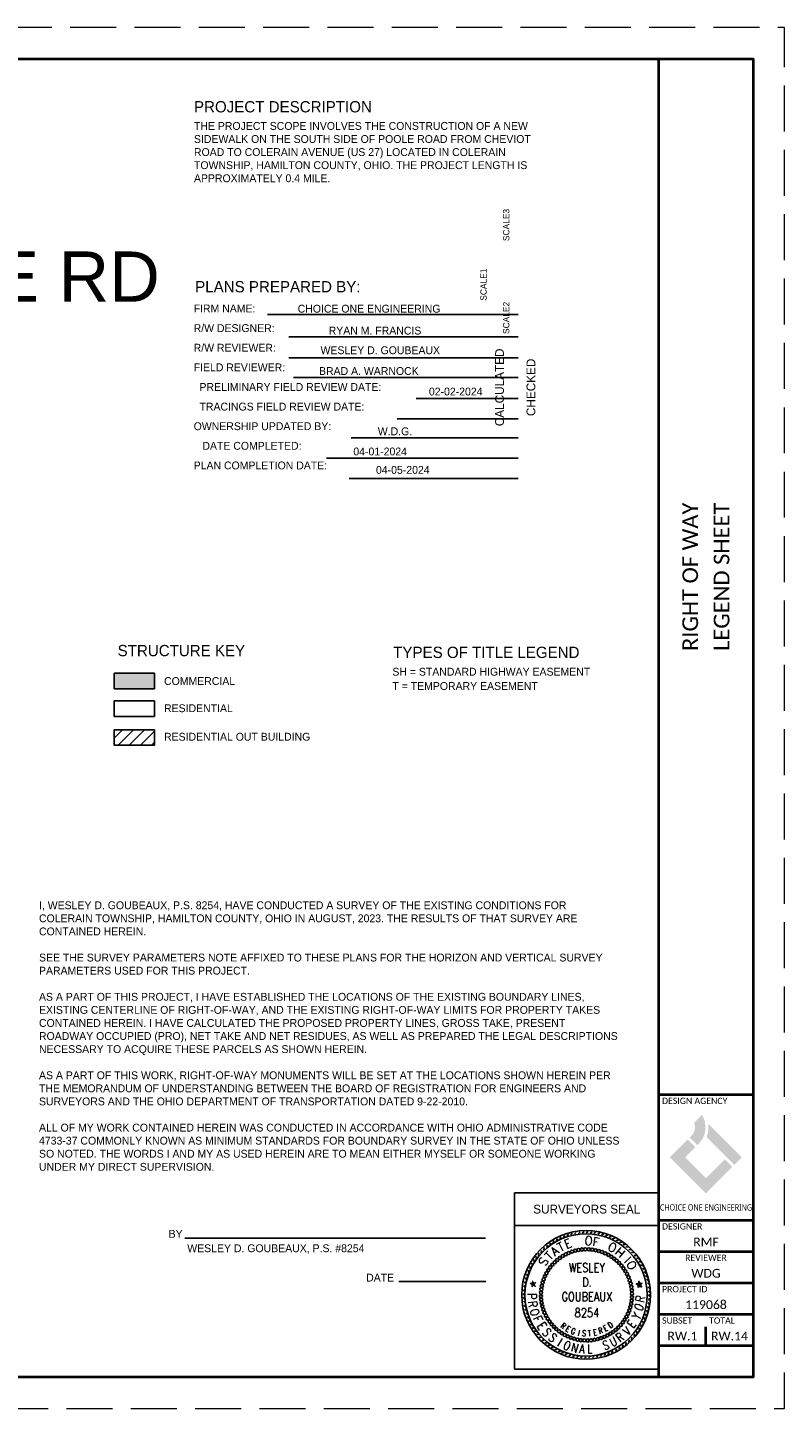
# Paper-space layout 'Layout1' of a CAD drawing. Header units: feet. Extents: x -1.5 to 49.6, y -1.1 to 21.4.
# Tile 8 of 9: x 20.4 to 32.5, y -0.6 to 21.4. Entities that reach past the tile are written whole.
import ezdxf
from ezdxf.enums import TextEntityAlignment as Align

# ---------------------------------------------------------------- set-up
doc = ezdxf.new("R2010")
doc.units = ezdxf.units.FT
doc.header["$MEASUREMENT"] = 0
doc.linetypes.add('DGN Style 3', pattern=[1.025364, 0.732403, -0.292961])
doc.linetypes.add('OhDOT_USTN3', pattern=[0.22, 0.165, -0.055])
for name, color, linetype in [('SH_Border', 7, 'Continuous'), ('SH_Data', 1, 'Continuous'), ('STAMP_WDG', 20, 'Continuous')]:
    doc.layers.add(name, color=color, linetype=linetype)
doc.layers.add('SH_Cut_Line', color=7, linetype='OhDOT_USTN3', lineweight=0, plot=False)
doc.layers.add('ST_Text', color=7, linetype='Continuous', lineweight=13)
doc.styles.add('Font 70-Main Title', font='txt', dxfattribs={"width": 1.15, "height": 0.25})
doc.styles.add('ONE1', font='trebuc.ttf')
doc.styles.add('ROMANS', font='simplex.shx', dxfattribs={"width": 0.85})
doc.styles.add('Slanted-Normal', font='font31.shx', dxfattribs={"height": 0.14})
doc.styles.add('Straight-Normal', font='font30.shx', dxfattribs={"height": 0.14})
doc.styles.add('Style-Calibri', font='calibri.ttf')
doc.styles.add('Text - LeftTop 0.1', font='arial.ttf', dxfattribs={"height": 0.1})

# ---------------------------------------------------------------- blocks, each defined once
blk = doc.blocks.new('*X31')
at = {"color": 0}
for p, q in [((11.006, 5.045), (11.007, 5.046)), ((11.012, 5.041), (11.019, 5.048)), ((11.019, 5.037), (11.032, 5.05)), ((11.026, 5.033), (11.044, 5.052)), ((11.033, 5.03), (11.057, 5.054)), ((11.04, 5.026), (11.069, 5.055)), ((11.047, 5.022), (11.082, 5.057)), ((11.053, 5.018), (11.094, 5.059)), ((11.06, 5.014), (11.107, 5.061)), ((11.067, 5.011), (11.119, 5.063)), ((11.074, 5.007), (11.132, 5.065)), ((11.081, 5.003), (11.197, 5.12)), ((11.088, 4.999), (11.201, 5.112)), ((11.094, 4.996), (11.204, 5.105)), ((11.101, 4.992), (11.207, 5.098)), ((11.106, 4.859), (11.341, 5.094)), ((11.108, 4.871), (11.329, 5.092)), ((11.108, 4.988), (11.21, 5.09)), ((11.11, 4.884), (11.317, 5.091)), ((11.112, 4.897), (11.304, 5.089)), ((11.114, 4.909), (11.292, 5.087)), ((11.115, 4.984), (11.214, 5.083)), ((11.116, 4.922), (11.28, 5.086)), ((11.118, 4.934), (11.268, 5.084)), ((11.12, 4.947), (11.256, 5.082)), ((11.122, 4.959), (11.243, 5.081)), ((11.122, 4.981), (11.219, 5.078)), ((11.124, 4.972), (11.231, 5.079)), ((11.142, 5.075), (11.194, 5.127)), ((11.143, 5.087), (11.191, 5.134)), ((11.145, 5.099), (11.187, 5.142)), ((11.147, 5.112), (11.184, 5.149)), ((11.149, 5.124), (11.181, 5.156)), ((11.15, 5.137), (11.178, 5.164)), ((11.152, 5.149), (11.174, 5.171)), ((11.154, 5.161), (11.171, 5.178)), ((11.156, 5.174), (11.168, 5.186)), ((11.158, 5.186), (11.165, 5.193)), ((11.159, 5.199), (11.161, 5.2)), ((11.193, 4.935), (11.253, 4.995)), ((11.199, 4.931), (11.256, 4.987)), ((11.206, 4.927), (11.259, 4.98)), ((11.213, 4.923), (11.262, 4.972)), ((11.219, 4.919), (11.265, 4.965)), ((11.226, 4.915), (11.268, 4.957)), ((11.232, 4.911), (11.271, 4.95)), ((11.239, 4.907), (11.274, 4.942)), ((11.246, 4.903), (11.277, 4.934)), ((11.252, 4.899), (11.28, 4.927)), ((11.259, 4.895), (11.283, 4.919)), ((11.266, 4.891), (11.286, 4.912)), ((11.272, 4.887), (11.29, 4.904)), ((11.279, 4.883), (11.293, 4.897)), ((11.285, 4.879), (11.296, 4.889)), ((11.292, 4.875), (11.299, 4.882)), ((11.299, 4.871), (11.302, 4.874))]:
    blk.add_line(p, q, dxfattribs=at)
blk = doc.blocks.new('*X30')
at = {"color": 0}
for p, q in [((11.015, 5.04), (11.024, 5.049)), ((11.037, 5.027), (11.065, 5.055)), ((11.06, 5.014), (11.107, 5.061)), ((11.083, 5.002), (11.198, 5.117)), ((11.106, 4.989), (11.209, 5.093)), ((11.111, 4.888), (11.313, 5.09)), ((11.117, 4.93), (11.272, 5.085)), ((11.124, 4.972), (11.231, 5.079)), ((11.145, 5.099), (11.187, 5.142)), ((11.151, 5.141), (11.177, 5.166)), ((11.157, 5.182), (11.166, 5.191)), ((11.193, 4.935), (11.253, 4.995)), ((11.215, 4.922), (11.263, 4.97)), ((11.237, 4.908), (11.273, 4.945)), ((11.259, 4.895), (11.283, 4.919)), ((11.281, 4.882), (11.294, 4.894)), ((11.303, 4.868), (11.304, 4.869))]:
    blk.add_line(p, q, dxfattribs=at)

psp = doc.layouts.get("Layout1")

# ---------------------------------------------------------------- hatches: boundary and pattern name
at = {"layer": 'SH_Border', "linetype": 'Continuous'}
psp.add_hatch(color=7, dxfattribs=at).paths.add_polyline_path([(22.46, 11.088), (21.818, 11.088), (21.818, 10.842), (22.46, 10.842)])
h = psp.add_hatch(dxfattribs=at)
h.set_pattern_fill('ANSI31', style=0)
h.set_pattern_definition([(45, (3.7616, 8.96678), (-0.08838835, 0.08838835), [])])
h.paths.add_polyline_path([(22.46, 10.185), (21.818, 10.185), (21.818, 9.94), (22.46, 9.94)])
at = {"layer": 'SH_Data', "true_color": 0x82bc00}
h = psp.add_hatch(color=62, dxfattribs=at)
h.dxf.hatch_style = 1
h.set_gradient(color1=(124, 43, 133), color2=(85, 50, 120), rotation=315, tint=1)
h.paths.add_polyline_path([(31.06, 3.925), (31.185, 4.051, -0.353311), (31.137, 3.595), (31.113, 3.571), (30.992, 3.691), (31.017, 3.716, 0.299693)])
h.paths.add_polyline_path([(31.285, 3.914, -0.134467), (31.259, 3.699), (31.583, 3.375), (31.703, 3.255), (31.824, 3.375)])
at = {"layer": 'SH_Data', "true_color": 0x94d500}
h = psp.add_hatch(color=62, dxfattribs=at)
h.dxf.hatch_style = 1
h.paths.add_polyline_path([(31.081, 3.539), (30.96, 3.659), (30.676, 3.375), (30.917, 3.375)])
h.paths.add_polyline_path([(31.671, 3.223), (31.551, 3.343), (31.25, 3.042), (31.25, 2.801)])
at = {"layer": 'SH_Data', "true_color": 0x82bc00}
h = psp.add_hatch(color=62, dxfattribs=at)
h.dxf.hatch_style = 1
h.paths.add_polyline_path([(30.917, 3.375), (30.676, 3.375), (31.25, 2.801), (31.25, 3.042)])

# ---------------------------------------------------------------- linework, layer by layer
at = {"layer": 'SH_Border', "color": 7, "linetype": 'Continuous', "lineweight": 40}
for p, q in [((30.5, -0.125), (30.5, 20.875)), ((30.5, 4.375), (32, 4.375)), ((30.5, 2.375), (32, 2.375)), ((30.5, 1.875), (32, 1.875)), ((30.5, 1.375), (32, 1.375)), ((30.5, 0.875), (32, 0.875)), ((30.5, 0.375), (32, 0.375))]:
    psp.add_line(p, q, dxfattribs=at)
at = {"layer": 'SH_Border'}
for p, q in [((28.2, 2.81), (30.5, 2.81)), ((28.2, 2.81), (28.2, 0)), ((28.2, 2.29), (30.5, 2.29))]:
    psp.add_line(p, q, dxfattribs=at)
at = {"layer": 'SH_Border', "color": 7, "linetype": 'Continuous'}
psp.add_line((28.2, 0), (30.5, 0), dxfattribs=at)
at = {"layer": 'SH_Border', "color": 7, "linetype": 'Continuous', "lineweight": 40, "flags": 128}
psp.add_lwpolyline([(0, 20.875), (32, 20.875), (32, -0.125), (0, -0.125), (0, 20.875)], close=True, dxfattribs=at)
at = {"layer": 'SH_Border', "color": 7, "linetype": 'Continuous'}
for points in [[(21.818, 11.088), (22.46, 11.088), (22.46, 10.842), (21.818, 10.842)], [(21.818, 10.646), (22.46, 10.646), (22.46, 10.401), (21.818, 10.401)], [(21.818, 10.185), (22.46, 10.185), (22.46, 9.94), (21.818, 9.94)]]:
    psp.add_lwpolyline(points, close=True, dxfattribs=at)
at = {"layer": 'SH_Cut_Line', "color": 7, "linetype": 'DGN Style 3', "lineweight": 0, "flags": 128}
psp.add_lwpolyline([(-1.5, -0.625), (32.5, -0.625), (32.5, 21.375), (-1.5, 21.375), (-1.5, -0.625)], close=True, dxfattribs=at)
at = {"layer": 'SH_Data'}
for p, q in [((24.264, 16.805), (28.259, 16.805)), ((24.602, 16.448), (28.259, 16.448)), ((24.6, 16.115), (28.259, 16.115)), ((24.678, 15.802), (28.259, 15.802)), ((26.631, 15.464), (28.259, 15.464)), ((26.33, 15.14), (28.259, 15.14)), ((25.593, 14.837), (28.259, 14.837)), ((25.202, 14.516), (28.259, 14.516)), ((25.564, 14.193), (28.259, 14.193)), ((22.946, 2.086), (27.738, 2.086)), ((26.356, 1.397), (27.74, 1.397))]:
    psp.add_line(p, q, dxfattribs=at)
at = {"layer": 'SH_Data', "color": 7, "lineweight": 40}
psp.add_line((31.25, 0.375), (31.25, 0.675), dxfattribs=at)
at = {"layer": 'STAMP_WDG'}
for p, q in [((28.773, 2.015), (28.762, 1.979)), ((28.826, 2.049), (28.813, 2.015)), ((28.882, 2.08), (28.866, 2.046)), ((28.939, 2.107), (28.921, 2.075)), ((28.998, 2.131), (28.978, 2.1)), ((29.058, 2.151), (29.036, 2.121)), ((29.119, 2.167), (29.096, 2.139)), ((29.181, 2.18), (29.156, 2.152)), ((29.244, 2.188), (29.218, 2.162)), ((29.308, 2.192), (29.279, 2.169)), ((29.371, 2.193), (29.341, 2.171)), ((29.434, 2.189), (29.403, 2.169)), ((29.497, 2.182), (29.465, 2.164)), ((29.56, 2.17), (29.527, 2.154)), ((29.621, 2.155), (29.587, 2.141)), ((29.682, 2.136), (29.647, 2.124)), ((29.741, 2.113), (29.705, 2.103)), ((29.799, 2.086), (29.762, 2.079)), ((29.855, 2.056), (29.818, 2.051)), ((29.908, 2.022), (29.871, 2.019)), ((29.96, 1.985), (29.923, 1.985)), ((28.544, 1.797), (28.544, 1.76)), ((28.584, 1.846), (28.582, 1.809)), ((28.627, 1.892), (28.623, 1.856)), ((28.673, 1.936), (28.667, 1.9)), ((28.722, 1.977), (28.713, 1.941)), ((30.009, 1.945), (29.972, 1.947)), ((30.056, 1.902), (30.019, 1.906)), ((30.099, 1.856), (30.063, 1.863)), ((30.14, 1.807), (30.104, 1.816)), ((30.178, 1.756), (30.143, 1.767)), ((28.416, 1.578), (28.426, 1.542)), ((28.443, 1.636), (28.45, 1.599)), ((28.473, 1.691), (28.478, 1.655)), ((28.507, 1.745), (28.51, 1.708)), ((30.212, 1.703), (30.178, 1.716)), ((30.243, 1.648), (30.209, 1.663)), ((30.27, 1.59), (30.238, 1.608)), ((30.294, 1.531), (30.263, 1.551)), ((28.347, 1.334), (28.366, 1.302)), ((28.359, 1.397), (28.375, 1.364)), ((28.374, 1.458), (28.388, 1.424)), ((28.393, 1.519), (28.405, 1.484)), ((30.139, 1.358), (30.177, 1.364)), ((30.172, 1.339), (30.139, 1.358)), ((30.167, 1.303), (30.172, 1.339)), ((30.191, 1.327), (30.167, 1.303)), ((30.177, 1.364), (30.182, 1.402)), ((30.182, 1.402), (30.198, 1.367)), ((30.222, 1.309), (30.191, 1.327)), ((30.198, 1.367), (30.234, 1.371)), ((30.234, 1.371), (30.208, 1.345)), ((30.208, 1.345), (30.222, 1.309)), ((30.314, 1.471), (30.284, 1.493)), ((30.33, 1.41), (30.302, 1.433)), ((30.343, 1.348), (30.316, 1.373)), ((28.336, 1.208), (28.358, 1.178)), ((28.337, 1.145), (28.361, 1.116)), ((28.34, 1.271), (28.36, 1.24)), ((30.351, 1.285), (30.326, 1.311)), ((30.356, 1.221), (30.332, 1.25)), ((30.352, 1.095), (30.332, 1.126)), ((30.356, 1.158), (30.334, 1.188)), ((28.341, 1.081), (28.367, 1.055)), ((28.349, 1.018), (28.377, 0.993)), ((28.362, 0.956), (28.391, 0.933)), ((28.378, 0.895), (28.408, 0.873)), ((30.299, 0.847), (30.287, 0.882)), ((30.318, 0.908), (30.304, 0.942)), ((30.333, 0.969), (30.317, 1.002)), ((30.345, 1.032), (30.327, 1.064)), ((28.398, 0.835), (28.429, 0.815)), ((28.422, 0.776), (28.454, 0.758)), ((28.449, 0.718), (28.483, 0.703)), ((28.48, 0.663), (28.515, 0.65)), ((30.219, 0.675), (30.214, 0.711)), ((30.249, 0.73), (30.242, 0.767)), ((30.276, 0.788), (30.266, 0.824)), ((28.514, 0.61), (28.55, 0.599)), ((28.552, 0.559), (28.588, 0.55)), ((28.593, 0.51), (28.629, 0.503)), ((28.637, 0.464), (28.673, 0.46)), ((30.019, 0.43), (30.026, 0.466)), ((30.065, 0.473), (30.069, 0.51)), ((30.108, 0.52), (30.11, 0.557)), ((30.148, 0.569), (30.148, 0.606)), ((30.185, 0.621), (30.183, 0.658)), ((28.683, 0.421), (28.72, 0.419)), ((28.732, 0.381), (28.769, 0.381)), ((28.784, 0.344), (28.821, 0.346)), ((28.838, 0.31), (28.874, 0.315)), ((28.894, 0.28), (28.93, 0.287)), ((28.944, 0.253), (28.98, 0.263)), ((29.003, 0.234), (29.038, 0.245)), ((29.063, 0.214), (29.098, 0.228)), ((29.566, 0.202), (29.589, 0.231)), ((29.627, 0.218), (29.648, 0.248)), ((29.688, 0.235), (29.707, 0.266)), ((29.746, 0.259), (29.764, 0.291)), ((29.811, 0.286), (29.826, 0.32)), ((29.866, 0.317), (29.879, 0.351)), ((29.919, 0.351), (29.93, 0.387)), ((29.971, 0.389), (29.979, 0.425)), ((29.125, 0.199), (29.158, 0.215)), ((29.187, 0.188), (29.22, 0.206)), ((29.25, 0.18), (29.281, 0.2)), ((29.314, 0.176), (29.343, 0.198)), ((29.377, 0.177), (29.405, 0.201)), ((29.441, 0.181), (29.467, 0.207)), ((29.503, 0.19), (29.528, 0.217))]:
    psp.add_line(p, q, dxfattribs=at)
for centre, radius in [((29.339, 1.183), 1.026), ((29.339, 1.183), 0.974), ((28.879, 1.739), 0.0245), ((28.922, 1.772), 0.0245), ((28.967, 1.802), 0.0245), ((29.014, 1.829), 0.0245), ((29.063, 1.852), 0.0245), ((29.114, 1.871), 0.0245), ((29.166, 1.887), 0.0245), ((29.219, 1.898), 0.0245), ((29.273, 1.906), 0.0245), ((29.327, 1.909), 0.0245), ((29.382, 1.908), 0.0245), ((29.436, 1.904), 0.0245), ((29.489, 1.895), 0.0245), ((29.542, 1.882), 0.0245), ((29.594, 1.866), 0.0245), ((29.644, 1.845), 0.0245), ((29.693, 1.821), 0.0245), ((29.74, 1.793), 0.0245), ((29.784, 1.762), 0.0245), ((28.708, 1.53), 0.0245), ((28.736, 1.576), 0.0245), ((28.767, 1.621), 0.0245), ((28.801, 1.663), 0.0245), ((28.839, 1.702), 0.0245), ((29.826, 1.728), 0.0245), ((29.866, 1.691), 0.0245), ((29.902, 1.65), 0.0245), ((29.935, 1.607), 0.0245), ((29.965, 1.562), 0.0245), ((28.634, 1.326), 0.0245), ((28.647, 1.379), 0.0245), ((28.663, 1.431), 0.0245), ((28.684, 1.481), 0.0245), ((29.992, 1.515), 0.0245), ((30.015, 1.466), 0.0245), ((30.034, 1.415), 0.0245), ((30.05, 1.363), 0.0245), ((30.061, 1.31), 0.0245), ((28.621, 1.219), 0.0245), ((28.62, 1.164), 0.0245), ((28.624, 1.11), 0.0245), ((28.625, 1.273), 0.0245), ((30.067, 1.093), 0.0245), ((30.069, 1.256), 0.0245), ((30.071, 1.147), 0.0245), ((30.072, 1.202), 0.0245), ((28.631, 1.056), 0.0245), ((28.642, 1.003), 0.0245), ((28.658, 0.951), 0.0245), ((28.677, 0.9), 0.0245), ((30.008, 0.885), 0.0245), ((30.029, 0.935), 0.0245), ((30.045, 0.987), 0.0245), ((30.058, 1.04), 0.0245), ((28.7, 0.851), 0.0245), ((28.727, 0.804), 0.0245), ((28.757, 0.759), 0.0245), ((28.79, 0.716), 0.0245), ((28.827, 0.675), 0.0245), ((28.866, 0.638), 0.0245), ((29.854, 0.664), 0.0245), ((29.891, 0.703), 0.0245), ((29.925, 0.745), 0.0245), ((29.956, 0.79), 0.0245), ((29.984, 0.836), 0.0245), ((28.908, 0.604), 0.0245), ((28.953, 0.573), 0.0245), ((28.999, 0.545), 0.0245), ((29.048, 0.521), 0.0245), ((29.098, 0.5), 0.0245), ((29.15, 0.484), 0.0245), ((29.203, 0.471), 0.0245), ((29.256, 0.462), 0.0245), ((29.311, 0.458), 0.0245), ((29.365, 0.457), 0.0245), ((29.419, 0.46), 0.0245), ((29.473, 0.468), 0.0245), ((29.526, 0.479), 0.0245), ((29.578, 0.495), 0.0245), ((29.629, 0.514), 0.0245), ((29.678, 0.537), 0.0245), ((29.725, 0.564), 0.0245), ((29.771, 0.594), 0.0245), ((29.813, 0.627), 0.0245)]:
    psp.add_circle(centre, radius, dxfattribs=at)

# ---------------------------------------------------------------- block references
at = {"layer": 'STAMP_WDG', "xscale": 0.2772470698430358, "yscale": 0.2772470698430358, "zscale": 0.2772470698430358}
for name, p in [('*X31', (25.395, -0.033)), ('*X31', (27.088, -0.041)), ('*X30', (27.088, -0.041))]:
    psp.add_blockref(name, p, dxfattribs=at)

# ---------------------------------------------------------------- texts
at = {"layer": 'SH_Data', "style": 'Slanted-Normal'}
for s, height, p in [('PROJECT DESCRIPTION', 0.18, (23.09, 20.024)), ('PLANS PREPARED BY:', 0.18, (23.109, 17.157)), ('CHOICE ONE ENGINEERING', 0.125, (24.743, 16.834)), ('RYAN M. FRANCIS', 0.125, (25.237, 16.485)), ('WESLEY D. GOUBEAUX', 0.125, (25.107, 16.172)), ('BRAD A. WARNOCK', 0.125, (25.083, 15.841)), ('02-02-2024', 0.125, (26.834, 15.514)), ('W.D.G.', 0.125, (26.02, 14.88)), ('04-01-2024', 0.125, (25.63, 14.559)), ('STRUCTURE KEY', 0.18, (21.873, 11.359)), ('TYPES OF TITLE LEGEND', 0.18, (26.265, 11.331)), ('COMMERCIAL', 0.125, (22.613, 10.901)), ('SH = STANDARD HIGHWAY EASEMENT', 0.125, (26.252, 11.05)), ('T = TEMPORARY EASEMENT', 0.125, (26.252, 10.822)), ('RESIDENTIAL', 0.125, (22.613, 10.468)), ('RESIDENTIAL OUT BUILDING', 0.125, (22.613, 10.014)), ('BY', 0.125, (22.686, 2.094)), ('WESLEY D. GOUBEAUX, P.S. #8254', 0.125, (22.983, 1.864)), ('DATE', 0.125, (25.834, 1.396))]:
    psp.add_text(s, height=height, dxfattribs=at).set_placement(p)
psp.add_text('04-05-2024', height=0.125, dxfattribs=at).set_placement((26.418, 14.266), align=Align.CENTER)
psp.add_text('SURVEYORS SEAL', height=0.14, dxfattribs=at).set_placement((29.35, 2.55), align=Align.MIDDLE_CENTER)
at = {"layer": 'SH_Data', "style": 'ONE1', "width": 0.85}
psp.add_text('CHOICE ONE ENGINEERING', height=0.1, dxfattribs=at).set_placement((31.25, 2.527), align=Align.CENTER)
at = {"layer": 'SH_Data'}
for s, insert, char_height, width, attachment_point, style in [('\\A1;THE PROJECT SCOPE INVOLVES THE CONSTRUCTION OF A NEW SIDEWALK ON THE SOUTH SIDE OF POOLE ROAD FROM CHEVIOT ROAD TO COLERAIN AVENUE (US 27) LOCATED IN COLERAIN TOWNSHIP, HAMILTON COUNTY, OHIO. THE PROJECT LENGTH IS APPROXIMATELY 0.4 MILE.', (23.09, 19.871), 0.125, 5.77159, 1, 'Slanted-Normal'), ('{\\fArial|b0|i0|c0|p34;\\W1;HAM CR91 1.05 POOLE RD SIDEWALK}', (15.435, 16.736), 0.8, 15.68578, 5, 'Font 70-Main Title'), ('\\pxsm0.75;FIRM NAME:\\P\\PR/W DESIGNER:\\P\\PR/W REVIEWER:\\P\\PFIELD REVIEWER:\\P\\P  PRELIMINARY FIELD REVIEW DATE:\\P\\P  TRACINGS FIELD REVIEW DATE:\\P\\POWNERSHIP UPDATED BY:\\P\\P   DATE COMPLETED:\\P\\PPLAN COMPLETION DATE:', (23.085, 16.962), 0.125, 6.6603, 1, 'Slanted-Normal'), ('I, WESLEY D. GOUBEAUX, P.S. 8254, HAVE CONDUCTED A SURVEY OF THE EXISTING CONDITIONS FOR COLERAIN TOWNSHIP, HAMILTON COUNTY, OHIO IN AUGUST, 2023. THE RESULTS OF THAT SURVEY ARE CONTAINED HEREIN.\\P\\PSEE THE SURVEY PARAMETERS NOTE AFFIXED TO THESE PLANS FOR THE HORIZON AND VERTICAL SURVEY PARAMETERS USED FOR THIS PROJECT. \\P\\PAS A PART OF THIS PROJECT, I HAVE ESTABLISHED THE LOCATIONS OF THE EXISTING BOUNDARY LINES, EXISTING CENTERLINE OF RIGHT-OF-WAY, AND THE EXISTING RIGHT-OF-WAY LIMITS FOR PROPERTY TAKES CONTAINED HEREIN. I HAVE CALCULATED THE PROPOSED PROPERTY LINES, GROSS TAKE, PRESENT ROADWAY OCCUPIED (PRO), NET TAKE AND NET RESIDUES, AS WELL AS PREPARED THE LEGAL DESCRIPTIONS NECESSARY TO ACQUIRE THESE PARCELS AS SHOWN HEREIN. \\P\\PAS A PART OF THIS WORK, RIGHT-OF-WAY MONUMENTS WILL BE SET AT THE LOCATIONS SHOWN HEREIN PER THE MEMORANDUM OF UNDERSTANDING BETWEEN THE BOARD OF REGISTRATION FOR ENGINEERS AND SURVEYORS AND THE OHIO DEPARTMENT OF TRANSPORTATION DATED 9-22-2010.  \\P\\PALL OF MY WORK CONTAINED HEREIN WAS CONDUCTED IN ACCORDANCE WITH OHIO ADMINISTRATIVE CODE 4733-37 COMMONLY KNOWN AS MINIMUM STANDARDS FOR BOUNDARY SURVEY IN THE STATE OF OHIO UNLESS SO NOTED. THE WORDS I AND MY AS USED HEREIN ARE TO MEAN EITHER MYSELF OR SOMEONE WORKING UNDER MY DIRECT SUPERVISION.', (20.62, 7.454), 0.125, 9.24368, 1, 'Slanted-Normal')]:
    psp.add_mtext(s, dxfattribs=dict(at, insert=insert, char_height=char_height, width=width, attachment_point=attachment_point, style=style))
at = {"layer": 'SH_Data', "linetype": 'Continuous', "char_height": 0.1, "line_spacing_factor": 0.6, "style": 'Text - LeftTop 0.1'}
for s, insert, attachment_point in [('\\fCalibri|b0|i0|c00|p39;DESIGN AGENCY', (30.55, 4.325), 1), ('\\fCalibri|b0|i0|c00|p39;DESIGNER', (30.55, 2.325), 1), ('\\fCalibri|b0|i0|c00|p39;REVIEWER', (31.25, 1.825), 2), ('\\fCalibri|b0|i0|c00|p39;PROJECT ID', (30.55, 1.325), 1), ('\\fCalibri|b0|i0|c00|p39;SUBSET', (30.55, 0.825), 1), ('\\fCalibri|b0|i0|c00|p39;TOTAL', (31.3, 0.825), 1)]:
    psp.add_mtext(s, dxfattribs=dict(at, insert=insert, attachment_point=attachment_point))
at = {"layer": 'SH_Data', "style": 'Straight-Normal', "flags": 8}
for tag, text, p in [('SCALE3', '40', (28.066, 18.23)), ('SCALE2', '10', (28.066, 16.75))]:
    psp.add_attdef(tag, text=text, height=0.1, rotation=90, dxfattribs=at).set_placement(p, align=Align.MIDDLE_CENTER)
psp.add_attdef('SCALE1', text='20', height=0.1, rotation=90, dxfattribs=at).set_placement((27.784, 17.28), align=Align.BOTTOM_CENTER)
at = {"layer": 'SH_Data', "style": 'Straight-Normal'}
for tag, text, p in [('CALCULATED', 'CALCULATED', (28.072, 15.643)), ('CHECKED', 'CHECKED', (28.572, 15.643))]:
    psp.add_attdef(tag, text=text, height=0.14, rotation=90, dxfattribs=at).set_placement(p, align=Align.BOTTOM_CENTER)
at = {"layer": 'ST_Text', "color": 7, "linetype": 'Continuous', "lineweight": 0, "insert": (31, 12.625), "char_height": 0.25, "attachment_point": 5, "rotation": 90, "line_spacing_factor": 0.6, "style": 'Style-Calibri'}
psp.add_mtext('RIGHT OF WAY ', dxfattribs=at)
at = {"layer": 'ST_Text', "color": 7, "linetype": 'Continuous', "lineweight": 0, "insert": (31.5, 12.625), "char_height": 0.25, "width": 4.85833, "attachment_point": 5, "rotation": 90, "line_spacing_factor": 0.6, "style": 'Style-Calibri'}
psp.add_mtext('LEGEND SHEET', dxfattribs=at)
at = {"layer": 'ST_Text', "color": 7, "linetype": 'Continuous', "lineweight": 0, "char_height": 0.14, "attachment_point": 5, "line_spacing_factor": 0.6, "style": 'Style-Calibri'}
for s, insert in [('RMF', (31.25, 2.027)), ('WDG', (31.25, 1.527)), ('119068', (31.25, 1.027)), ('RW.1', (30.875, 0.527)), ('RW.14', (31.625, 0.527))]:
    psp.add_mtext(s, dxfattribs=dict(at, insert=insert))
at = {"layer": 'STAMP_WDG', "style": 'ROMANS'}
for s, height, rotation, p in [('T', 0.139, 27.2172, (28.925, 1.866)), ('E', 0.139, 22.4782, (29.026, 1.916)), ('OF', 0.1386, 350.5869, (29.304, 1.989)), ('O', 0.139, 152.5812, (29.849, 1.972)), ('S', 0.139, 61.233, (28.691, 1.626)), ('T', 0.139, 45.4987, (28.767, 1.722)), ('A', 0.139, 39.6444, (28.84, 1.796)), ('H', 0.139, 139.4978, (29.978, 1.868)), ('I', 0.139, 312.5609, (29.936, 1.712)), ('O', 0.139, 294.9837, (29.976, 1.685))]:
    psp.add_text(s, height=height, rotation=rotation, dxfattribs=at).set_placement(p)
at = {"layer": 'STAMP_WDG', "style": 'ROMANS', "width": 0.8}
for s, p in [('WESLEY', (29.353, 1.547)), ('D.', (29.353, 1.315)), ('GOUBEAUX', (29.353, 1.083)), ('8254', (29.353, 0.826))]:
    psp.add_text(s, height=0.1432, dxfattribs=at).set_placement(p, align=Align.CENTER)
for s, height, rotation, p in [('P', 0.141, 268.2605, (28.408, 1.211)), ('R', 0.141, 77.5019, (30.261, 1.056)), ('R', 0.141, 276.7226, (28.414, 1.074)), ('O', 0.141, 285.1847, (28.44, 0.939)), ('Y', 0.141, 60.5777, (30.183, 0.777)), ('0', 0.141, 69.0398, (30.231, 0.917)), ('F', 0.141, 293.6467, (28.486, 0.809)), ('E', 0.141, 302.1088, (28.55, 0.688)), ('R', 0.0938, 320.731, (28.921, 0.672)), ('E', 0.0938, 329.0591, (29, 0.617)), ('R', 0.0938, 19.0278, (29.554, 0.559)), ('E', 0.0938, 27.3559, (29.642, 0.597)), ('D', 0.0938, 35.6841, (29.724, 0.647)), ('V', 0.141, 43.6536, (30.007, 0.526)), ('E', 0.141, 52.1157, (30.094, 0.642)), ('S', 0.141, 310.5709, (28.631, 0.577)), ('S', 0.141, 319.0329, (28.728, 0.479)), ('I', 0.141, 327.495, (28.868, 0.379)), ('O', 0.141, 335.9571, (28.959, 0.332)), ('G', 0.0938, 337.3873, (29.085, 0.574)), ('I', 0.0938, 345.7154, (29.199, 0.535)), ('S', 0.0938, 354.0435, (29.271, 0.527)), ('T', 0.0938, 2.3716, (29.366, 0.524)), ('E', 0.0938, 10.6997, (29.462, 0.535)), ('S', 0.141, 18.2674, (29.631, 0.298)), ('U', 0.141, 26.7295, (29.758, 0.351)), ('R', 0.141, 35.1915, (29.876, 0.422)), ('N', 0.141, 344.4191, (29.089, 0.286)), ('A', 0.141, 352.8812, (29.224, 0.258)), ('L', 0.141, 1.3433, (29.361, 0.252))]:
    psp.add_text(s, height=height, rotation=rotation, dxfattribs=at).set_placement(p)

doc.saveas('drawing.dxf')
